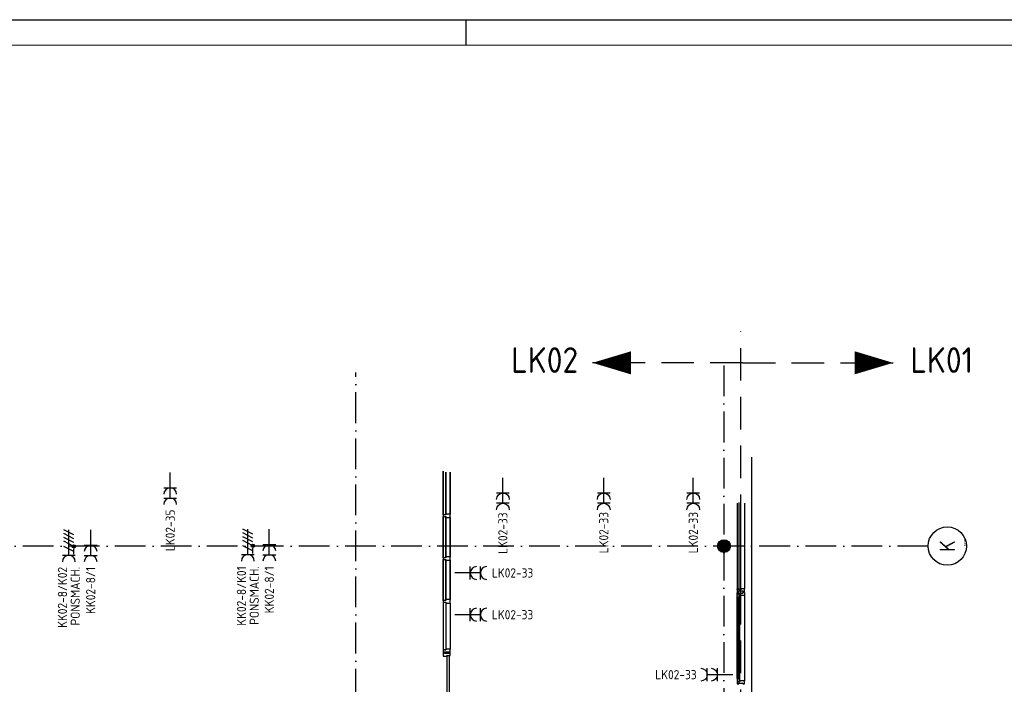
# Model space of a CAD drawing. Header units: millimetres. Extents: x 90707 to 259985, y -1262 to 84291.
# Tile 54 of 75: x 159476 to 178728, y 71308 to 84291. Entities that reach past the tile are written whole.
import ezdxf
from ezdxf.enums import TextEntityAlignment as Align

# ---------------------------------------------------------------- set-up
doc = ezdxf.new("R2010")
doc.units = ezdxf.units.MM
doc.header["$LTSCALE"] = 100
doc.linetypes.add('DASHDOT', pattern=[9, 6, -1.5, 0, -1.5])
doc.linetypes.add('HIDDEN', pattern=[9.525, 6.35, -3.175])
doc.layers.get('0').update_dxf_attribs({"linetype": 'CONTINUOUS'})
for name, color, linetype in [('AANSLWCD', 3, 'CONTINUOUS'), ('ABNSLWCD_ATTRIB', 2, 'CONTINUOUS'), ('AL$7----_STRAMIEN', 1, 'DASHDOT'), ('AL21----_BUITENWAND', 4, 'CONTINUOUS'), ('AL28----_KONSTRUKTIE', 3, 'CONTINUOUS'), ('AL31----_BUITENKOZ', 7, 'CONTINUOUS'), ('AL32----_BINNENKOZ', 7, 'CONTINUOUS'), ('ALN-----_BLOCKNAAM', 2, 'CONTINUOUS'), ('ALXAA---_GEWBETON', 12, 'CONTINUOUS'), ('ALXOU---_GLAS', 7, 'CONTINUOUS'), ('EB62203-_ATTRIB', 2, 'CONTINUOUS'), ('EB62208-_ATTRIB', 2, 'CONTINUOUS'), ('EL62203-_KRACHT-WCD230', 3, 'CONTINUOUS'), ('EL62208-_KRACHT-WCD400', 3, 'CONTINUOUS'), ('EL6441--_DATACOM', 3, 'CONTINUOUS'), ('LIJN025', 10, 'CONTINUOUS'), ('LIJN050', 90, 'CONTINUOUS'), ('LIJN070', 130, 'CONTINUOUS'), ('TEKST25', 1, 'CONTINUOUS'), ('TEKST35', 50, 'CONTINUOUS'), ('TEKST50', 90, 'CONTINUOUS'), ('VOLGNUMMER', 7, 'CONTINUOUS')]:
    doc.layers.add(name, color=color, linetype=linetype)
doc.styles.add('1_8', font='ISO', dxfattribs={"height": 1.8})
doc.styles.add('ISO', font='ISO.SHX')
doc.styles.add('MAATVOERING', font='iso.shx')
doc.styles.add('NORATT', font='isocp.shx')
doc.styles.add('ROMAND', font='romand')
doc.styles.get("Standard").update_dxf_attribs({"font": 'iso.shx'})

# ---------------------------------------------------------------- blocks, each defined once
blk = doc.blocks.new('ES3W2A')
for p, q in [((1.25, 2), (-1.25, 2)), ((0, 2), (0, -3)), ((1.25, 0), (-1.25, 0))]:
    blk.add_line(p, q)
for centre in [(0, 3.25), (0, 1.25)]:
    blk.add_arc(centre, 1.25, 180, 0)
at = {"style": '1_8'}
for tag, flags, p in [('VERMOGEN', 9, (-2.5, 5)), ('GROEP', 8, (0, 5)), ('SCHAK', 8, (2.5, 5)), ('GELIJK', 9, (5, 5)), ('KAST', 9, (7, 5)), ('TAL', 8, (2.5, 5))]:
    blk.add_attdef(tag, text='', height=1.8, rotation=90, dxfattribs=dict(at, flags=flags)).set_placement(p, align=Align.MIDDLE_CENTER)
at = {"style": '1_8', "width": 0.7, "flags": 8}
blk.add_attdef('DOEL', text='', height=1.8, rotation=90, dxfattribs=at).set_placement((-2.5, 5), align=Align.MIDDLE_LEFT)
at = {"style": '1_8', "flags": 9}
blk.add_attdef('M_CODE', text='', height=1.8, dxfattribs=at).set_placement((0, 0), align=Align.MIDDLE_CENTER)
blk = doc.blocks.new('A0-GE')
at = {"layer": 'LIJN025'}
blk.add_line((775, 836), (775, 841), dxfattribs=at)
blk.add_lwpolyline([(1500, 841), (1500, 0), (0, 0), (0, 841)], close=True, dxfattribs=at)
at = {"layer": 'LIJN050', "const_width": 0.2}
blk.add_lwpolyline([(1495, 836), (25, 836), (25, 5), (1495, 5)], close=True, dxfattribs=at)
at = {"layer": 'TEKST25', "style": 'ROMAND', "width": 2.899115}
blk.add_attdef('STATUS', text='', height=2.5, dxfattribs=at).set_placement((1454, 71.5), (1493, 71.5), align=Align.FIT)
at = {"layer": 'TEKST25', "style": 'ISO'}
for tag, p in [('E', (1455.25, 66)), ('NAAM-E', (1466.75, 66)), ('DATUM-E', (1485, 66)), ('D', (1455.25, 61)), ('NAAM-D', (1466.75, 61)), ('DATUM-D', (1485, 61)), ('C', (1455.25, 56)), ('NAAM-C', (1466.75, 56)), ('DATUM-C', (1485, 56)), ('B', (1455.25, 51)), ('NAAM-B', (1466.75, 51)), ('DATUM-B', (1485, 51)), ('A', (1455.25, 46)), ('NAAM-A', (1466.75, 46)), ('DATUM-A', (1485, 46))]:
    blk.add_attdef(tag, text='', height=2.5, dxfattribs=at).set_placement(p, align=Align.CENTER)
for tag, p in [('DATUM', (1332.75, 36.25)), ('SCHAAL', (1368, 36.25)), ('GETEKEND', (1398.25, 36.25)), ('GECONTOL.', (1433, 36.25)), ('FORMAAT', (1463.25, 28.25))]:
    blk.add_attdef(tag, p, '', height=2.5, dxfattribs=at)
at = {"layer": 'TEKST35', "style": 'ISO'}
for tag, p in [('PROJECT', (1334.5, 72.5)), ('PLAATS', (1334.5, 63.5)), ('INSTALLATIE-REGEL1', (1334.5, 52.5)), ('INSTALLATIE-REGEL2', (1334.5, 43.5))]:
    blk.add_attdef(tag, p, '', height=4, dxfattribs=at)
blk.add_attdef('PROJ.NR.', text='', height=4, dxfattribs=at).set_placement((1481, 23), align=Align.CENTER)
at = {"layer": 'TEKST50', "style": 'ISO'}
blk.add_attdef('FILE-NAAM', text='', height=5, dxfattribs=at).set_placement((1473.5, 7.5), align=Align.CENTER)
blk = doc.blocks.new('ES2W4A')
at = {"color": 0, "ltscale": 0.5}
for p, q in [((-1.25, 2), (1.25, 2)), ((0, 2), (0, -3))]:
    blk.add_line(p, q, dxfattribs=at)
at = {"color": 0}
for p, q in [((-1.25, 2), (1.25, 2)), ((0, 2), (0, -3))]:
    blk.add_line(p, q, dxfattribs=at)
at = {"color": 1, "ltscale": 0.5}
for p, q in [((-1.2, -0.02), (-1.2, 0.52)), ((-1.07, -0.08), (-1.07, 0.58)), ((-1, 1.75), (-1, 0.75)), ((-1, 1.25), (1, 0.25)), ((-1, 0.25), (1, -0.75)), ((-0.93, -0.08), (-0.93, 0.58)), ((-0.8, -0.02), (-0.8, 0.52)), ((-1, -0.5), (1, -1.5)), ((-1, -1.25), (1, -2.25)), ((-1, -2), (1, -3))]:
    blk.add_line(p, q, dxfattribs=at)
at = {"color": 1}
for p, q in [((-1.2, -0.02), (-1.2, 0.52)), ((-1.07, -0.08), (-1.07, 0.58)), ((-1, 1.75), (-1, 0.75)), ((-1, 1.25), (1, 0.25)), ((-1, 0.25), (1, -0.75)), ((-0.93, -0.08), (-0.93, 0.58)), ((-0.8, -0.02), (-0.8, 0.52)), ((-1, -0.5), (1, -1.5)), ((-1, -1.25), (1, -2.25)), ((-1, -2), (1, -3))]:
    blk.add_line(p, q, dxfattribs=at)
at = {"color": 1, "ltscale": 0.5}
blk.add_circle((-1, 0.25), 0.333, dxfattribs=at)
at = {"color": 1}
blk.add_circle((-1, 0.25), 0.333, dxfattribs=at)
at = {"color": 0, "ltscale": 0.5}
blk.add_arc((0, 3.25), 1.25, 180, 0, dxfattribs=at)
at = {"color": 0}
blk.add_arc((0, 3.25), 1.25, 180, 0, dxfattribs=at)
at = {"ltscale": 0.5, "style": 'NORATT'}
for tag, flags, p in [('VERMOGEN', 9, (-3.75, 4.25)), ('GROEP', 8, (1.25, 4.25)), ('DOEL', 8, (-1.25, 4.25)), ('KAST', 9, (3.75, 4.25)), ('TAL', 8, (-3.75, 4.25))]:
    blk.add_attdef(tag, text='', height=1.8, rotation=90, dxfattribs=dict(at, flags=flags)).set_placement(p, align=Align.MIDDLE_LEFT)
at = {"style": '1_8'}
for tag, flags, p in [('VERMOGEN', 9, (-3.75, 4.25)), ('GROEP', 8, (1.25, 4.25)), ('DOEL', 8, (-1.25, 4.25)), ('KAST', 9, (3.75, 4.25)), ('TAL', 8, (-3.75, 4.25))]:
    blk.add_attdef(tag, text='', height=1.8, rotation=90, dxfattribs=dict(at, flags=flags)).set_placement(p, align=Align.MIDDLE_LEFT)
at = {"color": 0, "ltscale": 0.5, "style": 'NORATT', "width": 0.7, "flags": 8}
blk.add_attdef('SCHAK', text='', height=1.8, rotation=90, dxfattribs=at).set_placement((3.75, 4.25), align=Align.MIDDLE_LEFT)
at = {"color": 0, "style": '1_8', "width": 0.7, "flags": 8}
blk.add_attdef('SCHAK', text='', height=1.8, rotation=90, dxfattribs=at).set_placement((3.75, 4.25), align=Align.MIDDLE_LEFT)
at = {"ltscale": 0.5, "style": 'NORATT', "flags": 9}
blk.add_attdef('GELIJK', text='', height=1.8, rotation=90, dxfattribs=at).set_placement((5, 5), align=Align.MIDDLE_CENTER)
at = {"style": '1_8', "flags": 9}
blk.add_attdef('GELIJK', text='', height=1.8, rotation=90, dxfattribs=at).set_placement((5, 5), align=Align.MIDDLE_CENTER)
at = {"ltscale": 0.5, "style": 'NORATT', "flags": 9}
blk.add_attdef('M_CODE', text='', height=1.8, dxfattribs=at).set_placement((0, 0), align=Align.MIDDLE_CENTER)
at = {"style": '1_8', "flags": 9}
blk.add_attdef('M_CODE', text='', height=1.8, dxfattribs=at).set_placement((0, 0), align=Align.MIDDLE_CENTER)
blk = doc.blocks.new('1010')
at = {"layer": 'AL$7----_STRAMIEN', "color": 7, "linetype": 'Continuous'}
blk.add_circle((0, 750), 750, dxfattribs=at)
at = {"layer": 'AL$7----_STRAMIEN', "color": 3, "linetype": 'Continuous'}
blk.add_attdef('STR-NAAM', text='', height=600, rotation=360, dxfattribs=at).set_placement((0, 750), align=Align.MIDDLE)
at = {"layer": 'ALN-----_BLOCKNAAM', "linetype": 'Continuous'}
blk.add_text('1010', height=100, dxfattribs=at).set_placement((0, 0))
blk = doc.blocks.new('A$Cca306792')
at = {"layer": 'AL$7----_STRAMIEN', "color": 1}
blk.add_line((86120, 75270), (45918, 75270), dxfattribs=at)
for points in [[(82128, 78796), (82128, 39870)], [(74928, 39870), (74928, 78659)], [(86120, 75270), (45918, 75270)]]:
    blk.add_lwpolyline(points, dxfattribs=at)
at = {"layer": 'AL21----_BUITENWAND', "color": 8}
blk.add_line((82668, 77010), (82668, 56391), dxfattribs=at)
at = {"layer": 'AL28----_KONSTRUKTIE', "color": 8}
blk.add_circle((82128, 75270), 125, dxfattribs=at)
blk.add_circle((82128, 75270), 125, dxfattribs=at)
at = {"layer": 'AL31----_BUITENKOZ', "color": 8}
for p, q in [((82388, 76105), (82388, 74435)), ((82527, 76105), (82527, 74435)), ((82385, 74315), (82390, 74317)), ((82385, 74272), (82385, 74315)), ((82388, 74361), (82418, 74361)), ((82388, 74328), (82388, 74361)), ((82424, 74328), (82388, 74328)), ((82390, 74317), (82390, 74324)), ((82390, 74324), (82419, 74324)), ((82418, 74361), (82418, 74347)), ((82418, 74347), (82498, 74347)), ((82419, 74324), (82419, 74302)), ((82424, 74314), (82424, 74328)), ((82439, 74314), (82424, 74314)), ((82439, 74305), (82439, 74314)), ((82498, 74347), (82498, 74361)), ((82498, 74361), (82527, 74361)), ((82527, 74361), (82527, 74305)), ((82426, 74272), (82385, 74272)), ((82385, 72682), (82385, 74258)), ((82388, 74272), (82401, 74272)), ((82388, 74255), (82388, 74272)), ((82401, 74255), (82388, 74255)), ((82401, 74272), (82401, 74255)), ((82419, 74302), (82424, 74302)), ((82424, 74302), (82424, 74310)), ((82424, 74310), (82439, 74310)), ((82426, 74255), (82426, 74272)), ((82439, 74258), (82426, 74255)), ((82439, 74310), (82439, 74305)), ((82527, 74305), (82439, 74305)), ((82439, 74305), (82439, 74258)), ((82439, 72682), (82439, 74258)), ((82527, 74305), (82527, 72635)), ((82426, 72667), (82385, 72667)), ((82385, 72667), (82385, 72624)), ((82385, 72624), (82390, 72622)), ((82401, 72684), (82388, 72684)), ((82388, 72684), (82388, 72667)), ((82388, 72667), (82401, 72667)), ((82424, 72612), (82388, 72612)), ((82388, 72612), (82388, 72579)), ((82388, 72579), (82418, 72579)), ((82390, 72622), (82390, 72615)), ((82390, 72615), (82419, 72615)), ((82401, 72667), (82401, 72684)), ((82418, 72579), (82418, 72593)), ((82418, 72593), (82498, 72593)), ((82419, 72615), (82419, 72637)), ((82419, 72637), (82424, 72637)), ((82424, 72637), (82424, 72629)), ((82424, 72629), (82439, 72629)), ((82439, 72626), (82424, 72626)), ((82424, 72626), (82424, 72612)), ((82439, 72682), (82426, 72684)), ((82426, 72684), (82426, 72667)), ((82439, 72635), (82439, 72682)), ((82527, 72635), (82439, 72635)), ((82439, 72635), (82439, 72626)), ((82439, 72629), (82439, 72635)), ((82498, 72593), (82498, 72579)), ((82498, 72579), (82527, 72579)), ((82527, 72579), (82527, 72635))]:
    blk.add_line(p, q, dxfattribs=at)
at = {"layer": 'AL31----_BUITENKOZ', "color": 8, "linetype": 'Continuous'}
for p, q in [((82388, 74423), (82388, 74435)), ((82388, 74435), (82425, 74435)), ((82393, 74423), (82388, 74423)), ((82388, 74418), (82388, 74379)), ((82455, 74418), (82388, 74418)), ((82388, 74379), (82394, 74379)), ((82393, 74418), (82393, 74423)), ((82425, 74418), (82393, 74418)), ((82394, 74379), (82408, 74379)), ((82408, 74379), (82408, 74379)), ((82408, 74379), (82418, 74379)), ((82418, 74379), (82418, 74393)), ((82418, 74393), (82498, 74393)), ((82425, 74435), (82425, 74418)), ((82508, 74435), (82455, 74435)), ((82455, 74435), (82455, 74418)), ((82498, 74393), (82498, 74379)), ((82498, 74379), (82507, 74379)), ((82507, 74379), (82507, 74379)), ((82507, 74379), (82521, 74379)), ((82516, 74435), (82508, 74435)), ((82520, 74435), (82516, 74435)), ((82527, 74435), (82520, 74435)), ((82521, 74379), (82527, 74379)), ((82527, 74398), (82527, 74435)), ((82527, 74379), (82527, 74398)), ((76717, 72183), (76717, 73133)), ((76717, 73133), (76758, 73133)), ((76758, 73133), (76758, 72203))]:
    blk.add_line(p, q, dxfattribs=at)
at = {"layer": 'AL32----_BINNENKOZ', "color": 8}
for p, q in [((76639, 75878), (76639, 76734)), ((76639, 76734), (76639, 75878)), ((76690, 75895), (76690, 76717)), ((76690, 76717), (76690, 75895)), ((76778, 75895), (76778, 76717)), ((76778, 76717), (76778, 75895)), ((76778, 75895), (76778, 76717)), ((76778, 76717), (76778, 75895)), ((76690, 75878), (76639, 75878)), ((76639, 75878), (76639, 75845)), ((76778, 75895), (76690, 75895)), ((76690, 75895), (76690, 75878)), ((76778, 75828), (76778, 75895)), ((76639, 75845), (76639, 75043)), ((76639, 75043), (76639, 75845)), ((76639, 75845), (76690, 75845)), ((76690, 75845), (76690, 75828)), ((76690, 75828), (76690, 75060)), ((76690, 75060), (76690, 75828)), ((76690, 75828), (76778, 75828)), ((76778, 75828), (76778, 75060)), ((76778, 75060), (76778, 75828)), ((76778, 75828), (76778, 75060)), ((76778, 75060), (76778, 75828)), ((76639, 75043), (76639, 75010)), ((76690, 75043), (76639, 75043)), ((76639, 75010), (76639, 74207)), ((76639, 74207), (76639, 75010)), ((76639, 75010), (76690, 75010)), ((76690, 75060), (76690, 75043)), ((76778, 75060), (76690, 75060)), ((76690, 75010), (76690, 74993)), ((76690, 74993), (76690, 74224)), ((76690, 74224), (76690, 74993)), ((76690, 74993), (76778, 74993)), ((76778, 74993), (76778, 75060)), ((76778, 74993), (76778, 74224)), ((76778, 74224), (76778, 74993)), ((76778, 74993), (76778, 74224)), ((76778, 74224), (76778, 74993)), ((76639, 74207), (76639, 74174)), ((76690, 74207), (76639, 74207)), ((76639, 74174), (76639, 73240)), ((76639, 74174), (76690, 74174)), ((76690, 74224), (76690, 74207)), ((76778, 74224), (76690, 74224)), ((76690, 74174), (76690, 74157)), ((76690, 74157), (76690, 73257)), ((76690, 74157), (76778, 74157)), ((76778, 74157), (76778, 74224)), ((76778, 74157), (76778, 73257)), ((76639, 73240), (76639, 73190)), ((76690, 73240), (76639, 73240)), ((76639, 73240), (76690, 73240)), ((76639, 73190), (76664, 73190)), ((76639, 73185), (76639, 73118)), ((76661, 73185), (76639, 73185)), ((76661, 73169), (76661, 73185)), ((76753, 73169), (76661, 73169)), ((76664, 73206), (76756, 73206)), ((76664, 73190), (76664, 73206)), ((76690, 73257), (76690, 73240)), ((76778, 73257), (76690, 73257)), ((76753, 73185), (76753, 73169)), ((76778, 73185), (76753, 73185)), ((76756, 73206), (76756, 73190)), ((76756, 73190), (76778, 73190)), ((76778, 73190), (76778, 73257)), ((76778, 73135), (76778, 73185)), ((76639, 73118), (76711, 73118)), ((76711, 73135), (76778, 73135)), ((76711, 73118), (76711, 73135))]:
    blk.add_line(p, q, dxfattribs=at)
at = {"layer": 'ALXAA---_GEWBETON', "color": 8}
for p, q in [((82004, 75285), (82252, 75285)), ((82004, 75285), (82252, 75285)), ((82009, 75305), (82248, 75305)), ((82009, 75305), (82248, 75305)), ((82016, 75325), (82240, 75325)), ((82016, 75325), (82240, 75325)), ((82029, 75345), (82228, 75345)), ((82029, 75345), (82228, 75345)), ((82048, 75365), (82209, 75365)), ((82048, 75365), (82209, 75365)), ((82081, 75385), (82176, 75385)), ((82081, 75385), (82176, 75385)), ((82003, 75265), (82253, 75265)), ((82003, 75265), (82253, 75265)), ((82006, 75245), (82251, 75245)), ((82006, 75245), (82251, 75245)), ((82011, 75225), (82245, 75225)), ((82011, 75225), (82245, 75225)), ((82021, 75205), (82236, 75205)), ((82021, 75205), (82236, 75205)), ((82036, 75185), (82221, 75185)), ((82036, 75185), (82221, 75185)), ((82059, 75165), (82197, 75165)), ((82059, 75165), (82197, 75165)), ((82115, 75145), (82142, 75145)), ((82115, 75145), (82142, 75145))]:
    blk.add_line(p, q, dxfattribs=at)
at = {"layer": 'ALXOU---_GLAS', "color": 8}
for p, q in [((82427, 74420), (82427, 76120)), ((82453, 76120), (82453, 74420)), ((82453, 74420), (82427, 74420)), ((82403, 72669), (82403, 74270)), ((82403, 74270), (82424, 74270)), ((82424, 74270), (82424, 72669)), ((82424, 72669), (82403, 72669))]:
    blk.add_line(p, q, dxfattribs=at)
at = {"layer": 'AL$7----_STRAMIEN', "xscale": 0.5, "yscale": 0.5, "zscale": 0.5, "rotation": 90}
blk.add_blockref('1010', (86870, 75270), dxfattribs=at).add_auto_attribs({'STR-NAAM': 'K'})
at = {"layer": 'VOLGNUMMER', "color": 252, "linetype": 'ByBlock'}
for tag, p in [('0.28', (16187, 74214)), ('0.16', (78893, 73105)), ('0.17', (62961, 72994)), ('0.29', (35887, 72529)), ('0.18', (53124, 64542)), ('0.701', (85482, 63517)), ('0.30', (29366, 63128)), ('0.32', (36092, 63166)), ('0.12', (90689, 63024)), ('0.29A', (33165, 62745)), ('0.30', (38191, 61494)), ('0.27', (17657, 61363)), ('0.19', (61479, 61433)), ('0.14', (89762, 60088)), ('0.33', (45869, 59450)), ('0.15', (73454, 57402)), ('0.801', (112714, 57073)), ('0.25', (28058, 57013)), ('0.18A', (61029, 56759)), ('0.26A', (36299, 54851)), ('0.20', (60895, 53506)), ('0.800', (90980, 50804)), ('0.25A', (73288, 48435)), ('0.300', (94483, 48257)), ('0.21', (58702, 48178)), ('0.24', (35041, 47783)), ('0.102', (87631, 47613)), ('0.26', (18559, 46119)), ('0.203', (95795, 46197)), ('0.802', (68387, 42721)), ('0.204', (95497, 42149)), ('0.07B', (66790, 38909)), ('0.702', (95327, 36513))]:
    blk.add_attdef(tag, text='', height=250, dxfattribs=at).set_placement(p, align=Align.MIDDLE_CENTER)
at = {"layer": 'VOLGNUMMER', "color": 8, "linetype": 'ByBlock'}
blk.add_attdef('0.600', text='', height=250, dxfattribs=at).set_placement((96800, 48300), align=Align.MIDDLE_CENTER)

msp = doc.modelspace()

# ---------------------------------------------------------------- linework, layer by layer
at = {"layer": 'LIJN050'}
for points in [[(170676, 77588, 0, 453, 0), (171430, 77588, 453, 453, 0)], [(176553, 77588, 0, 453, 0), (175799, 77588, 453, 453, 0)]]:
    msp.add_lwpolyline(points, format="xyseb", dxfattribs=at)
at = {"layer": 'LIJN070', "linetype": 'HIDDEN'}
for p, q in [((173575, 34378), (173575, 78198)), ((173612, 77588), (170676, 77588)), ((173617, 77588), (176553, 77588))]:
    msp.add_line(p, q, dxfattribs=at)

# ---------------------------------------------------------------- block references
at = {"xscale": 100, "yscale": 100, "zscale": 100}
msp.add_blockref('A0-GE', (90707, 191), dxfattribs=at)
at = {"layer": 'AANSLWCD'}
ref = msp.add_blockref('ES3W2A', (168924, 75044), dxfattribs=dict(at, xscale=-100, yscale=100, zscale=100, rotation=180))
ref.add_attrib('GROEP', 'LK02-33', dxfattribs={"layer": 'ABNSLWCD_ATTRIB', "color": 1, "height": 180, "rotation": 90, "style": '1_8', "flags": 8}).set_placement((168923, 73856), align=Align.MIDDLE_LEFT)
ref = msp.add_blockref('ES3W2A', (170896, 75044), dxfattribs=dict(at, xscale=-100, yscale=100, zscale=100, rotation=180))
ref.add_attrib('GROEP', 'LK02-33', dxfattribs={"layer": 'ABNSLWCD_ATTRIB', "color": 1, "height": 180, "rotation": 90, "style": '1_8', "flags": 8}).set_placement((170896, 73866), align=Align.MIDDLE_LEFT)
ref = msp.add_blockref('ES3W2A', (172646, 75044), dxfattribs=dict(at, xscale=-100, yscale=100, zscale=100, rotation=180))
ref.add_attrib('GROEP', 'LK02-33', dxfattribs={"layer": 'ABNSLWCD_ATTRIB', "color": 1, "height": 180, "rotation": 90, "style": '1_8', "flags": 8}).set_placement((172646, 73866), align=Align.MIDDLE_LEFT)
ref = msp.add_blockref('ES3W2A', (168284, 73483), dxfattribs=dict(at, xscale=100, yscale=100, zscale=100, rotation=270))
ref.add_attrib('GROEP', 'LK02-33', dxfattribs={"layer": 'ABNSLWCD_ATTRIB', "color": 1, "height": 180, "style": '1_8', "flags": 8}).set_placement((168709, 73483), align=Align.MIDDLE_LEFT)
ref = msp.add_blockref('ES3W2A', (168284, 72667), dxfattribs=dict(at, xscale=100, yscale=100, zscale=100, rotation=270))
ref.add_attrib('GROEP', 'LK02-33', dxfattribs={"layer": 'ABNSLWCD_ATTRIB', "color": 1, "height": 180, "style": '1_8', "flags": 8}).set_placement((168709, 72667), align=Align.MIDDLE_LEFT)
ref = msp.add_blockref('ES3W2A', (173119, 71496), dxfattribs=dict(at, xscale=-100, yscale=100, zscale=100, rotation=90))
ref.add_attrib('GROEP', 'LK02-33', dxfattribs={"layer": 'ABNSLWCD_ATTRIB', "color": 1, "height": 180, "style": '1_8', "flags": 8}).set_placement((171903, 71496), align=Align.MIDDLE_LEFT)
at = {"layer": 'EL62203-_KRACHT-WCD230'}
ref = msp.add_blockref('ES3W2A', (162419, 75146, 1050), dxfattribs=dict(at, xscale=100, yscale=100, zscale=100, rotation=180))
ref.add_attrib('GROEP', 'LK02-35', dxfattribs={"layer": 'EB62203-_ATTRIB', "color": 1, "height": 180, "rotation": 90, "style": '1_8', "flags": 8}).set_placement((162419, 74721, 1050), align=Align.MIDDLE_RIGHT)
ref = msp.add_blockref('ES3W2A', (160864, 74025, 1050), dxfattribs=dict(at, xscale=100, yscale=100, zscale=100, rotation=180))
ref.add_attrib('GROEP', 'KK02-8/1', dxfattribs={"layer": 'EB62203-_ATTRIB', "color": 1, "height": 180, "rotation": 90, "style": '1_8', "flags": 8}).set_placement((160864, 73600, 1050), align=Align.MIDDLE_RIGHT)
ref = msp.add_blockref('ES3W2A', (164357, 74038, 1050), dxfattribs=dict(at, xscale=100, yscale=100, zscale=100, rotation=180))
ref.add_attrib('GROEP', 'KK02-8/1', dxfattribs={"layer": 'EB62203-_ATTRIB', "color": 1, "height": 180, "rotation": 90, "style": '1_8', "flags": 8}).set_placement((164357, 73613, 1050), align=Align.MIDDLE_RIGHT)
at = {"layer": 'EL62208-_KRACHT-WCD400', "ltscale": 0.5}
ref = msp.add_blockref('ES2W4A', (160437, 74026, 1050), dxfattribs=dict(at, xscale=100, yscale=100, zscale=100, rotation=180))
ref.add_attrib('DOEL', 'PONSMACH.', dxfattribs={"layer": 'EB62208-_ATTRIB', "color": 1, "ltscale": 0.5, "height": 180, "rotation": 90, "style": 'NORATT', "flags": 8}).set_placement((160562, 73601, 1050), align=Align.MIDDLE_RIGHT)
ref.add_attrib('GROEP', 'KK02-8/K02', dxfattribs={"layer": 'EB62208-_ATTRIB', "color": 1, "ltscale": 0.5, "height": 180, "rotation": 90, "style": 'NORATT', "flags": 8}).set_placement((160312, 73601, 1050), align=Align.MIDDLE_RIGHT)
ref = msp.add_blockref('ES2W4A', (163937, 74039, 1050), dxfattribs=dict(at, xscale=100, yscale=100, zscale=100, rotation=180))
ref.add_attrib('DOEL', 'PONSMACH.', dxfattribs={"layer": 'EB62208-_ATTRIB', "color": 1, "ltscale": 0.5, "height": 180, "rotation": 90, "style": 'NORATT', "flags": 8}).set_placement((164062, 73614, 1050), align=Align.MIDDLE_RIGHT)
ref.add_attrib('GROEP', 'KK02-8/K01', dxfattribs={"layer": 'EB62208-_ATTRIB', "color": 1, "ltscale": 0.5, "height": 180, "rotation": 90, "style": 'NORATT', "flags": 8}).set_placement((163812, 73614, 1050), align=Align.MIDDLE_RIGHT)
at = {"layer": 'EL6441--_DATACOM'}
msp.add_blockref('A$Cca306792', (91118, -1262), dxfattribs=at)

# ---------------------------------------------------------------- texts
at = {"layer": 'TEKST50', "style": 'MAATVOERING'}
for s, p in [('LK02', (169087, 77392)), ('LK01', (176891, 77392))]:
    msp.add_text(s, height=500, dxfattribs=at).set_placement(p)

doc.saveas('drawing.dxf')
